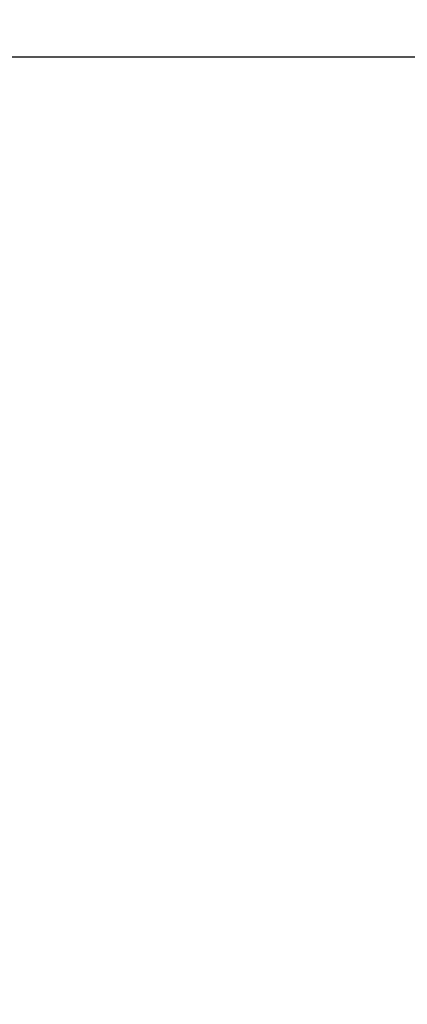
# Model space of a CAD drawing. Header units: millimetres. Extents: x 0 to 420, y 0 to 297.
# Tile 94 of 115: x 325.052 to 325.646, y 201.577 to 203.085. Entities that reach past the tile are written whole.
import ezdxf

# ---------------------------------------------------------------- set-up
doc = ezdxf.new("R2010")
doc.units = ezdxf.units.MM
doc.layers.add('QUOTE', color=174, linetype='Continuous')
doc.styles.add('SLDTEXTSTYLE3', font='TXT', dxfattribs={"width": 0.75})
doc.dimstyles.new('SLDDIMSTYLE0', dxfattribs={"dimtxt": 3, "dimasz": 3, "dimexe": 0, "dimexo": 0.0625, "dimgap": 0.75, "dimtad": 1, "dimlfac": 20.047434, "dimrnd": 1e-09, "dimzin": 12, "dimdsep": 46, "dimtxsty": 'SLDTEXTSTYLE3', "dimsah": 1, "dimcen": 0.09, "dimadec": 0, "dimazin": 3, "dimtfac": 1, "dimtdec": 3, "dimtofl": 0, "dimtmove": 0, "dimatfit": 3, "dimfxl": 0, "dimfrac": 2, "dimtolj": 1, "dimtzin": 12, "dimarcsym": 0})

# ---------------------------------------------------------------- blocks, each defined once
blk = doc.blocks.new('_D_2')
at = {"layer": 'QUOTE'}
for p, q in [((324.0164, 233.1115), (335.6444, 233.1115)), ((333.6444, 197.7404), (333.6444, 233.1115)), ((329.6063, 197.7404), (335.6444, 197.7404))]:
    blk.add_line(p, q, dxfattribs=at)
for points in [[(333.6444, 233.1115), (333.1444, 230.1115), (334.1444, 230.1115)], [(333.6444, 197.7404), (334.1444, 200.7404), (333.1444, 200.7404)]]:
    blk.add_solid(points, dxfattribs=at)
at = {"layer": 'QUOTE', "insert": (329.7772, 210.4384), "char_height": 3, "attachment_point": 1, "rotation": 90, "style": 'SLDTEXTSTYLE3'}
blk.add_mtext('709,1', dxfattribs=at)

msp = doc.modelspace()

# ---------------------------------------------------------------- linework, layer by layer
at = {"color": 7, "linetype": 'Continuous', "lineweight": 25}
msp.add_line((326.75519, 203.02782), (322.51524, 203.02782), dxfattribs=at)

# ---------------------------------------------------------------- dimensions: what is measured, and where the dimension line sits
at = {"layer": 'QUOTE'}
dim = msp.add_linear_dim(base=(333.64443, 233.11147), p1=(327.60626, 197.74036), p2=(322.01643, 233.11147), angle=90, dimstyle='SLDDIMSTYLE0', dxfattribs=at)
dim.commit()
dim.dimension.update_dxf_attribs({"geometry": '_D_2', "text_midpoint": (333.64443, 215.42592), "dimtype": 160})

doc.saveas('drawing.dxf')
